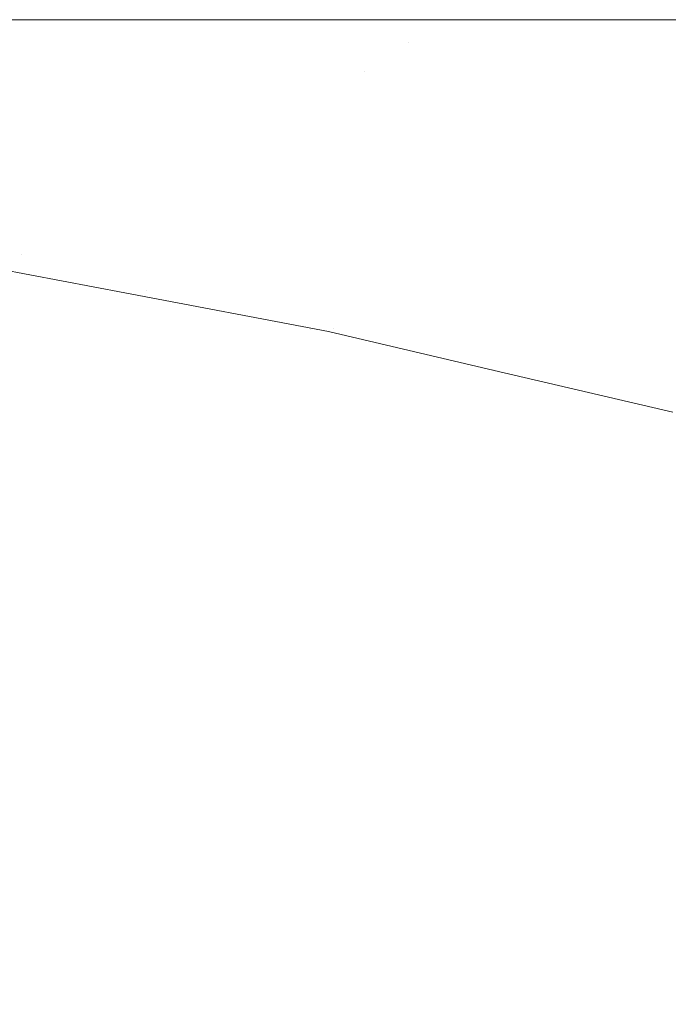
# Model space of a CAD drawing. Header units: centimetres. Extents: x -62 to 63, y 4 to 6.
# Tile 217 of 256: x -20.1469 to -20.125, y 5.967 to 6.0002. Entities that reach past the tile are written whole.
import ezdxf

# ---------------------------------------------------------------- set-up
doc = ezdxf.new("R2010")
doc.units = ezdxf.units.CM
doc.header["$LTSCALE"] = 2.54
doc.layers.add('Lucido design-1', color=7, linetype='Continuous')

# ---------------------------------------------------------------- blocks, each defined once
blk = doc.blocks.new('Gruppo-4-1')
at = {"color": 7, "linetype": 'Continuous', "lineweight": 9}
for points, invisible_edges in [([(-61.851453, 6.000144, -2276.319046), (-11.919521, 6.000212, -2276.32217), (-36.885487, 6.000212, -2276.32217)], 9), ([(-61.851453, 6.000144, -2276.319046), (62.978378, 6.000144, -2276.319046), (13.046446, 6.000212, -2276.32217), (-11.919521, 6.000212, -2276.32217)], 11), ([(-36.885487, 6.000212, -2276.32217), (-20.108622, 6.000212, -2276.58283), (-20.124743, 6.000212, -2276.590258)], 9), ([(-36.885487, 6.000212, -2276.32217), (-20.044865, 6.000212, -2276.559498), (-20.053408, 6.000212, -2276.562274), (-20.068416, 6.000212, -2276.567152)], 9), ([(-20.068416, 6.000212, -2276.567152), (-20.089236, 6.000212, -2276.574814), (-36.885487, 6.000212, -2276.32217)], 10), ([(-20.124743, 6.000212, -2276.590258), (-20.13894, 6.000212, -2276.597476), (-36.885487, 6.000212, -2276.32217)], 10), ([(-20.13894, 6.000212, -2276.597476), (-20.151441, 6.000212, -2276.604453), (-36.885487, 6.000212, -2276.32217)], 10), ([(-36.885487, 6.000212, -2276.32217), (-20.018401, 6.000212, -2276.552008), (-20.044865, 6.000212, -2276.559498)], 9), ([(-36.885487, 6.000212, -2276.32217), (-19.988853, 6.000212, -2276.544859), (-20.018401, 6.000212, -2276.552008)], 9), ([(-36.885487, 6.000212, -2276.32217), (-19.956145, 6.000212, -2276.538267), (-19.97734, 6.000212, -2276.542539), (-19.988853, 6.000212, -2276.544859)], 9), ([(-36.885487, 6.000212, -2276.32217), (-19.920337, 6.000212, -2276.532478), (-19.956145, 6.000212, -2276.538267)], 9), ([(-36.885487, 6.000212, -2276.32217), (-19.881663, 6.000212, -2276.527754), (-19.902965, 6.000212, -2276.530356)], 9), ([(-19.902965, 6.000212, -2276.530356), (-19.920337, 6.000212, -2276.532478), (-36.885487, 6.000212, -2276.32217)], 10), ([(-36.885487, 6.000212, -2276.32217), (-19.797695, 6.000212, -2276.522484), (-19.833747, 6.000212, -2276.524053)], 9), ([(-36.885487, 6.000212, -2276.32217), (-19.840565, 6.000212, -2276.52435), (-19.881663, 6.000212, -2276.527754)], 9), ([(-19.77134, 6.000212, -2276.52217), (-19.797695, 6.000212, -2276.522484), (-36.885487, 6.000212, -2276.32217), (-11.919521, 6.000212, -2276.32217)], 10), ([(-19.833747, 6.000212, -2276.524053), (-19.840565, 6.000212, -2276.52435), (-36.885487, 6.000212, -2276.32217)], 10), ([(-20.089236, 6.000212, -2276.574814), (-20.108622, 6.000212, -2276.58283), (-36.885487, 6.000212, -2276.32217)], 10), ([(-20.151441, 6.000212, -2276.604453), (-20.13894, 6.000212, -2276.597476), (-20.120044, 6.000163, -2276.592717), (-20.179715, 6.000163, -2276.629523)], 14), ([(-20.13894, 6.000212, -2276.597476), (-20.124743, 6.000212, -2276.590258), (-20.120044, 6.000163, -2276.592717)], 10), ([(-61.851453, 6.000144, -2276.319046), (-61.851453, 6.000117, -2276.317808), (62.978378, 6.000117, -2276.317808), (62.978378, 6.000144, -2276.319046)], 10), ([(62.978378, 6.000117, -2276.317808), (-61.851453, 6.000117, -2276.317808), (-61.851453, 5.999831, -2276.313454), (62.978378, 5.999831, -2276.313454)], 5), ([(-20.120044, 6.000163, -2276.592717), (-20.114518, 6.000017, -2276.594769), (-20.173244, 6.000017, -2276.630991), (-20.179715, 6.000163, -2276.629523)], 15), ([(-20.166792, 5.999774, -2276.632454), (-20.173244, 6.000017, -2276.630991), (-20.114518, 6.000017, -2276.594769), (-20.109009, 5.999774, -2276.596814)], 15), ([(62.978378, 5.999831, -2276.313454), (-61.851453, 5.999831, -2276.313454), (-61.851453, 5.999356, -2276.309117), (62.978378, 5.999356, -2276.309117)], 5), ([(-20.166792, 5.999774, -2276.632454), (-20.109009, 5.999774, -2276.596814), (-20.133786, 5.999434, -2276.615381)], 11), ([(-20.133786, 5.999434, -2276.615381), (-20.160368, 5.999434, -2276.633912), (-20.166792, 5.999774, -2276.632454)], 11), ([(-20.109009, 5.999774, -2276.596814), (-20.103524, 5.999434, -2276.59885), (-20.133786, 5.999434, -2276.615381)], 11), ([(62.978378, 5.999356, -2276.309117), (-61.851453, 5.999356, -2276.309117), (-61.851453, 5.998693, -2276.304805), (62.978378, 5.998693, -2276.304805)], 5), ([(-20.153981, 5.998999, -2276.635361), (-20.160368, 5.999434, -2276.633912), (-20.133786, 5.999434, -2276.615381), (-20.127836, 5.998999, -2276.617134)], 15), ([(-20.127836, 5.998999, -2276.617134), (-20.133786, 5.999434, -2276.615381), (-20.103524, 5.999434, -2276.59885), (-20.09807, 5.998999, -2276.600875)], 15), ([(-20.153981, 5.998999, -2276.635361), (-20.127836, 5.998999, -2276.617134), (-20.135291, 5.99847, -2276.627605)], 11), ([(-20.135291, 5.99847, -2276.627605), (-20.147641, 5.99847, -2276.636799), (-20.153981, 5.998999, -2276.635361)], 11), ([(-20.127836, 5.998999, -2276.617134), (-20.12193, 5.99847, -2276.618874), (-20.135291, 5.99847, -2276.627605)], 11), ([(-20.09807, 5.998999, -2276.600875), (-20.092657, 5.99847, -2276.602884), (-20.12193, 5.99847, -2276.618874), (-20.127836, 5.998999, -2276.617134)], 15), ([(62.978378, 5.998693, -2276.304805), (-61.851453, 5.998693, -2276.304805), (-61.851453, 5.997842, -2276.300526), (62.978378, 5.997842, -2276.300526)], 5), ([(-20.152392, 5.997848, -2276.647691), (-20.158864, 5.99847, -2276.646426), (-20.147641, 5.99847, -2276.636799), (-20.141357, 5.997848, -2276.638225)], 15), ([(-20.141357, 5.997848, -2276.638225), (-20.147641, 5.99847, -2276.636799), (-20.135291, 5.99847, -2276.627605), (-20.129213, 5.997848, -2276.629184)], 15), ([(-20.129213, 5.997848, -2276.629184), (-20.135291, 5.99847, -2276.627605), (-20.12193, 5.99847, -2276.618874), (-20.116075, 5.997848, -2276.620599)], 15), ([(62.978378, 5.997842, -2276.300526), (-61.851453, 5.997842, -2276.300526), (-61.851453, 5.996805, -2276.296288), (62.978378, 5.996805, -2276.296288)], 5), ([(-20.152392, 5.997848, -2276.647691), (-20.145986, 5.997135, -2276.648943), (-20.155637, 5.997135, -2276.658634)], 11), ([(-20.141357, 5.997848, -2276.638225), (-20.135136, 5.997135, -2276.639636), (-20.145986, 5.997135, -2276.648943), (-20.152392, 5.997848, -2276.647691)], 15), ([(-20.129213, 5.997848, -2276.629184), (-20.123196, 5.997135, -2276.630748), (-20.135136, 5.997135, -2276.639636), (-20.141357, 5.997848, -2276.638225)], 15), ([(-20.116075, 5.997848, -2276.620599), (-20.110279, 5.997135, -2276.622307), (-20.123196, 5.997135, -2276.630748), (-20.129213, 5.997848, -2276.629184)], 15), ([(-20.149142, 5.996334, -2276.659708), (-20.155637, 5.997135, -2276.658634), (-20.145986, 5.997135, -2276.648943), (-20.139654, 5.996334, -2276.650181)], 15), ([(-20.139654, 5.996334, -2276.650181), (-20.145986, 5.997135, -2276.648943), (-20.135136, 5.997135, -2276.639636), (-20.128988, 5.996334, -2276.641031)], 15), ([(-20.128988, 5.996334, -2276.641031), (-20.135136, 5.997135, -2276.639636), (-20.123196, 5.997135, -2276.630748), (-20.117249, 5.996334, -2276.632293)], 15), ([(62.978378, 5.996805, -2276.296288), (-61.851453, 5.996805, -2276.296288), (-61.851453, 5.995584, -2276.292099), (62.978378, 5.995584, -2276.292099)], 5), ([(-20.149142, 5.996334, -2276.659708), (-20.142731, 5.995446, -2276.660768), (-20.150804, 5.995446, -2276.670465), (-20.157354, 5.996334, -2276.669573)], 15), ([(-20.139654, 5.996334, -2276.650181), (-20.133404, 5.995446, -2276.651402), (-20.142731, 5.995446, -2276.660768), (-20.149142, 5.996334, -2276.659708)], 15), ([(-20.128988, 5.996334, -2276.641031), (-20.122919, 5.995446, -2276.642408), (-20.133404, 5.995446, -2276.651402), (-20.139654, 5.996334, -2276.650181)], 15), ([(-20.117249, 5.996334, -2276.632293), (-20.11138, 5.995446, -2276.633818), (-20.122919, 5.995446, -2276.642408), (-20.128988, 5.996334, -2276.641031)], 15), ([(62.978378, 5.995584, -2276.292099), (-61.851453, 5.995584, -2276.292099), (-61.851453, 5.994181, -2276.287968), (62.978378, 5.994181, -2276.287968)], 5), ([(-20.150966, 5.994473, -2276.681158), (-20.157536, 5.995446, -2276.680448), (-20.150804, 5.995446, -2276.670465), (-20.144349, 5.994473, -2276.671345)], 15), ([(-20.144349, 5.994473, -2276.671345), (-20.150804, 5.995446, -2276.670465), (-20.142731, 5.995446, -2276.660768), (-20.136413, 5.994473, -2276.661813)], 15), ([(-20.136413, 5.994473, -2276.661813), (-20.142731, 5.995446, -2276.660768), (-20.133404, 5.995446, -2276.651402), (-20.127245, 5.994473, -2276.652606)], 15), ([(-20.127245, 5.994473, -2276.652606), (-20.133404, 5.995446, -2276.651402), (-20.122919, 5.995446, -2276.642408), (-20.116938, 5.994473, -2276.643765)], 15), ([(-20.144349, 5.994473, -2276.671345), (-20.137995, 5.99342, -2276.67221), (-20.1445, 5.99342, -2276.681856), (-20.150966, 5.994473, -2276.681158)], 15), ([(-20.150966, 5.994473, -2276.681158), (-20.1445, 5.99342, -2276.681856), (-20.149638, 5.99342, -2276.69173)], 11), ([(-20.136413, 5.994473, -2276.661813), (-20.130195, 5.99342, -2276.662841), (-20.137995, 5.99342, -2276.67221), (-20.144349, 5.994473, -2276.671345)], 15), ([(-20.127245, 5.994473, -2276.652606), (-20.121183, 5.99342, -2276.653791), (-20.130195, 5.99342, -2276.662841), (-20.136413, 5.994473, -2276.661813)], 15), ([(-20.116938, 5.994473, -2276.643765), (-20.111052, 5.99342, -2276.6451), (-20.121183, 5.99342, -2276.653791), (-20.127245, 5.994473, -2276.652606)], 15), ([(62.978378, 5.994181, -2276.287968), (-61.851453, 5.994181, -2276.287968), (-61.851453, 5.9926, -2276.283902), (62.978378, 5.9926, -2276.283902)], 5), ([(-20.155595, 5.99342, -2276.711944), (-20.142631, 5.991079, -2276.712289), (-20.143374, 5.990984, -2276.72217)], 11), ([(-20.143374, 5.990984, -2276.72217), (-20.155277, 5.993241, -2276.72217), (-20.155595, 5.99342, -2276.711944)], 10), ([(-20.155595, 5.99342, -2276.711944), (-20.15335, 5.99342, -2276.701778), (-20.146845, 5.992287, -2276.702125)], 11), ([(-20.146845, 5.992287, -2276.702125), (-20.142631, 5.991079, -2276.712289), (-20.155595, 5.99342, -2276.711944)], 11), ([(-20.155277, 5.993241, -2276.72217), (-20.143374, 5.990984, -2276.72217), (-20.143374, 5.990984, -2276.92217), (-20.149806, 5.992204, -2276.92217)], 10), ([(-20.146845, 5.992287, -2276.702125), (-20.15335, 5.99342, -2276.701778), (-20.149638, 5.99342, -2276.69173), (-20.143196, 5.992287, -2276.692248)], 15), ([(-20.143196, 5.992287, -2276.692248), (-20.149638, 5.99342, -2276.69173), (-20.1445, 5.99342, -2276.681856), (-20.138146, 5.992287, -2276.682543)], 15), ([(-20.138146, 5.992287, -2276.682543), (-20.1445, 5.99342, -2276.681856), (-20.137995, 5.99342, -2276.67221), (-20.131752, 5.992287, -2276.673061)], 15), ([(-20.131752, 5.992287, -2276.673061), (-20.137995, 5.99342, -2276.67221), (-20.130195, 5.99342, -2276.662841), (-20.124084, 5.992287, -2276.663851)], 15), ([(-20.124084, 5.992287, -2276.663851), (-20.130195, 5.99342, -2276.662841), (-20.121183, 5.99342, -2276.653791), (-20.115226, 5.992287, -2276.654955)], 15), ([(62.978378, 5.9926, -2276.283902), (-61.851453, 5.9926, -2276.283902), (-61.851453, 5.990843, -2276.279908), (62.978378, 5.990843, -2276.279908)], 5), ([(-20.149835, 5.992242, -2276.925294), (-20.143404, 5.991034, -2276.925294), (-20.143548, 5.990901, -2276.928414), (-20.149969, 5.992107, -2276.928414)], 15), ([(-20.149806, 5.992204, -2276.92217), (-20.143374, 5.990984, -2276.92217), (-20.143404, 5.991034, -2276.925294), (-20.149835, 5.992242, -2276.925294)], 14), ([(-20.143196, 5.992287, -2276.692248), (-20.136874, 5.991079, -2276.692757), (-20.140462, 5.991079, -2276.702466), (-20.146845, 5.992287, -2276.702125)], 15), ([(-20.146845, 5.992287, -2276.702125), (-20.140462, 5.991079, -2276.702466), (-20.142631, 5.991079, -2276.712289)], 11), ([(-20.138146, 5.992287, -2276.682543), (-20.13191, 5.991079, -2276.683217), (-20.136874, 5.991079, -2276.692757), (-20.143196, 5.992287, -2276.692248)], 15), ([(-20.131752, 5.992287, -2276.673061), (-20.125625, 5.991079, -2276.673896), (-20.13191, 5.991079, -2276.683217), (-20.138146, 5.992287, -2276.682543)], 15), ([(-20.124084, 5.992287, -2276.663851), (-20.118088, 5.991079, -2276.664842), (-20.125625, 5.991079, -2276.673896), (-20.131752, 5.992287, -2276.673061)], 15), ([(-20.149969, 5.992107, -2276.928414), (-20.143548, 5.990901, -2276.928414), (-20.143787, 5.99068, -2276.931524), (-20.150193, 5.991883, -2276.931524)], 15), ([(-20.150504, 5.99157, -2276.934621), (-20.14412, 5.990372, -2276.934621), (-20.144547, 5.989976, -2276.9377), (-20.150903, 5.99117, -2276.9377)], 15), ([(-20.150193, 5.991883, -2276.931524), (-20.143787, 5.99068, -2276.931524), (-20.14412, 5.990372, -2276.934621), (-20.150504, 5.99157, -2276.934621)], 15), ([(-20.150903, 5.99117, -2276.9377), (-20.144547, 5.989976, -2276.9377), (-20.145067, 5.989495, -2276.940757), (-20.151389, 5.990683, -2276.940757)], 15), ([(-20.137509, 5.989405, -2276.931524), (-20.143787, 5.99068, -2276.931524), (-20.143548, 5.990901, -2276.928414), (-20.137255, 5.989623, -2276.928414)], 15), ([(-20.137255, 5.989623, -2276.928414), (-20.143548, 5.990901, -2276.928414), (-20.143404, 5.991034, -2276.925294), (-20.137102, 5.989754, -2276.925294)], 15), ([(-20.137102, 5.989754, -2276.925294), (-20.143404, 5.991034, -2276.925294), (-20.143374, 5.990984, -2276.92217)], 11), ([(-20.136492, 5.989679, -2276.72217), (-20.143374, 5.990984, -2276.72217), (-20.142631, 5.991079, -2276.712289)], 10), ([(-20.143374, 5.990984, -2276.72217), (-20.136492, 5.989679, -2276.72217), (-20.136492, 5.989679, -2276.92217), (-20.143374, 5.990984, -2276.92217)], 10), ([(-20.143374, 5.990984, -2276.92217), (-20.136492, 5.989679, -2276.92217), (-20.137102, 5.989754, -2276.925294)], 10), ([(-20.136338, 5.989798, -2276.712457), (-20.142631, 5.991079, -2276.712289), (-20.140462, 5.991079, -2276.702466), (-20.134205, 5.989798, -2276.7028)], 15), ([(-20.142631, 5.991079, -2276.712289), (-20.136338, 5.989798, -2276.712457), (-20.136492, 5.989679, -2276.72217)], 11), ([(-20.134205, 5.989798, -2276.7028), (-20.140462, 5.991079, -2276.702466), (-20.136874, 5.991079, -2276.692757), (-20.130679, 5.989798, -2276.693256)], 15), ([(-20.130679, 5.989798, -2276.693256), (-20.136874, 5.991079, -2276.692757), (-20.13191, 5.991079, -2276.683217), (-20.125799, 5.989798, -2276.683877)], 15), ([(-20.125799, 5.989798, -2276.683877), (-20.13191, 5.991079, -2276.683217), (-20.125625, 5.991079, -2276.673896), (-20.11962, 5.989798, -2276.674714)], 15), ([(-20.11962, 5.989798, -2276.674714), (-20.125625, 5.991079, -2276.673896), (-20.118088, 5.991079, -2276.664842), (-20.112211, 5.989798, -2276.665814)], 15), ([(62.978378, 5.990843, -2276.279908), (-61.851453, 5.990843, -2276.279908), (-61.851453, 5.988913, -2276.275995), (62.978378, 5.988913, -2276.275995)], 5), ([(-20.151389, 5.990683, -2276.940757), (-20.145067, 5.989495, -2276.940757), (-20.145677, 5.98893, -2276.943786), (-20.151959, 5.99011, -2276.943786)], 15), ([(-20.137864, 5.989101, -2276.934621), (-20.14412, 5.990372, -2276.934621), (-20.143787, 5.99068, -2276.931524), (-20.137509, 5.989405, -2276.931524)], 15), ([(-20.138319, 5.988711, -2276.9377), (-20.144547, 5.989976, -2276.9377), (-20.14412, 5.990372, -2276.934621), (-20.137864, 5.989101, -2276.934621)], 15), ([(-20.151959, 5.99011, -2276.943786), (-20.145677, 5.98893, -2276.943786), (-20.146377, 5.988283, -2276.946785), (-20.152613, 5.989454, -2276.946785)], 15), ([(-20.138872, 5.988237, -2276.940757), (-20.145067, 5.989495, -2276.940757), (-20.144547, 5.989976, -2276.9377), (-20.138319, 5.988711, -2276.9377)], 15), ([(-20.137255, 5.989623, -2276.928414), (-20.131097, 5.988275, -2276.928414), (-20.131366, 5.98806, -2276.931524), (-20.137509, 5.989405, -2276.931524)], 15), ([(-20.137102, 5.989754, -2276.925294), (-20.130935, 5.988404, -2276.925294), (-20.131097, 5.988275, -2276.928414), (-20.137255, 5.989623, -2276.928414)], 15), ([(-20.130935, 5.988404, -2276.925294), (-20.137102, 5.989754, -2276.925294), (-20.136492, 5.989679, -2276.92217)], 11), ([(-20.1309, 5.988366, -2276.72217), (-20.136492, 5.989679, -2276.72217), (-20.136338, 5.989798, -2276.712457)], 10), ([(-20.1309, 5.988366, -2276.92217), (-20.136492, 5.989679, -2276.92217), (-20.136492, 5.989679, -2276.72217), (-20.1309, 5.988366, -2276.72217)], 10), ([(-20.136492, 5.989679, -2276.92217), (-20.1309, 5.988366, -2276.92217), (-20.130935, 5.988404, -2276.925294)], 10), ([(-20.136338, 5.989798, -2276.712457), (-20.13018, 5.988447, -2276.71262), (-20.1309, 5.988366, -2276.72217)], 11), ([(-20.134205, 5.989798, -2276.7028), (-20.128083, 5.988447, -2276.703127), (-20.13018, 5.988447, -2276.71262), (-20.136338, 5.989798, -2276.712457)], 15), ([(-20.130679, 5.989798, -2276.693256), (-20.124616, 5.988447, -2276.693743), (-20.128083, 5.988447, -2276.703127), (-20.134205, 5.989798, -2276.7028)], 15), ([(-20.125799, 5.989798, -2276.683877), (-20.119818, 5.988447, -2276.684523), (-20.124616, 5.988447, -2276.693743), (-20.130679, 5.989798, -2276.693256)], 15), ([(-20.11962, 5.989798, -2276.674714), (-20.113744, 5.988447, -2276.675515), (-20.119818, 5.988447, -2276.684523), (-20.125799, 5.989798, -2276.683877)], 15), ([(-20.152613, 5.989454, -2276.946785), (-20.146377, 5.988283, -2276.946785), (-20.147163, 5.987555, -2276.94975), (-20.153348, 5.988716, -2276.94975)], 15), ([(-20.139521, 5.98768, -2276.943786), (-20.145677, 5.98893, -2276.943786), (-20.145067, 5.989495, -2276.940757), (-20.138872, 5.988237, -2276.940757)], 15), ([(-20.137509, 5.989405, -2276.931524), (-20.131366, 5.98806, -2276.931524), (-20.131742, 5.987761, -2276.934621), (-20.137864, 5.989101, -2276.934621)], 15), ([(62.978378, 5.988913, -2276.275995), (-61.851453, 5.988913, -2276.275995), (-61.851453, 5.986815, -2276.27217), (62.978378, 5.986815, -2276.27217)], 5), ([(-20.140266, 5.987041, -2276.946785), (-20.146377, 5.988283, -2276.946785), (-20.145677, 5.98893, -2276.943786), (-20.139521, 5.98768, -2276.943786)], 15), ([(-20.137864, 5.989101, -2276.934621), (-20.131742, 5.987761, -2276.934621), (-20.132224, 5.987377, -2276.9377), (-20.138319, 5.988711, -2276.9377)], 15), ([(-20.138319, 5.988711, -2276.9377), (-20.132224, 5.987377, -2276.9377), (-20.132809, 5.98691, -2276.940757), (-20.138872, 5.988237, -2276.940757)], 15), ([(-20.141103, 5.986323, -2276.94975), (-20.147163, 5.987555, -2276.94975), (-20.146377, 5.988283, -2276.946785), (-20.140266, 5.987041, -2276.946785)], 15), ([(-20.138872, 5.988237, -2276.940757), (-20.132809, 5.98691, -2276.940757), (-20.133497, 5.986361, -2276.943786), (-20.139521, 5.98768, -2276.943786)], 15), ([(-20.125363, 5.98665, -2276.931524), (-20.131366, 5.98806, -2276.931524), (-20.131097, 5.988275, -2276.928414), (-20.125079, 5.986861, -2276.928414)], 15), ([(-20.125079, 5.986861, -2276.928414), (-20.131097, 5.988275, -2276.928414), (-20.130935, 5.988404, -2276.925294), (-20.124909, 5.986988, -2276.925294)], 15), ([(-20.124909, 5.986988, -2276.925294), (-20.130935, 5.988404, -2276.925294), (-20.1309, 5.988366, -2276.92217), (-20.12487, 5.986951, -2276.92217)], 11), ([(-20.12487, 5.986951, -2276.72217), (-20.1309, 5.988366, -2276.72217), (-20.13018, 5.988447, -2276.71262), (-20.124162, 5.987031, -2276.712781)], 14), ([(-20.1309, 5.988366, -2276.72217), (-20.12487, 5.986951, -2276.72217), (-20.12487, 5.986951, -2276.92217), (-20.1309, 5.988366, -2276.92217)], 10), ([(-20.124162, 5.987031, -2276.712781), (-20.13018, 5.988447, -2276.71262), (-20.128083, 5.988447, -2276.703127), (-20.122101, 5.987031, -2276.703446)], 15), ([(-20.122101, 5.987031, -2276.703446), (-20.128083, 5.988447, -2276.703127), (-20.124616, 5.988447, -2276.693743), (-20.118692, 5.987031, -2276.69422)], 15), ([(-20.125759, 5.986355, -2276.934621), (-20.131742, 5.987761, -2276.934621), (-20.131366, 5.98806, -2276.931524), (-20.125363, 5.98665, -2276.931524)], 15), ([(-20.139521, 5.98768, -2276.943786), (-20.133497, 5.986361, -2276.943786), (-20.134285, 5.985732, -2276.946785), (-20.140266, 5.987041, -2276.946785)], 15), ([(-20.126267, 5.985977, -2276.9377), (-20.132224, 5.987377, -2276.9377), (-20.131742, 5.987761, -2276.934621), (-20.125759, 5.986355, -2276.934621)], 15), ([(-20.14203, 5.985528, -2276.952675), (-20.148035, 5.986748, -2276.952675), (-20.147163, 5.987555, -2276.94975), (-20.141103, 5.986323, -2276.94975)], 15), ([(-20.126884, 5.985518, -2276.940757), (-20.132809, 5.98691, -2276.940757), (-20.132224, 5.987377, -2276.9377), (-20.126267, 5.985977, -2276.9377)], 15), ([(-20.140266, 5.987041, -2276.946785), (-20.134285, 5.985732, -2276.946785), (-20.135172, 5.985025, -2276.94975), (-20.141103, 5.986323, -2276.94975)], 15), ([(-20.12761, 5.984978, -2276.943786), (-20.133497, 5.986361, -2276.943786), (-20.132809, 5.98691, -2276.940757), (-20.126884, 5.985518, -2276.940757)], 15), ([(-20.124909, 5.986988, -2276.925294), (-20.119027, 5.98551, -2276.925294), (-20.119207, 5.985385, -2276.928414), (-20.125079, 5.986861, -2276.928414)], 15), ([(62.978378, 5.986815, -2276.27217), (-61.851453, 5.986815, -2276.27217), (-61.851453, 5.984551, -2276.26844), (62.978378, 5.984551, -2276.26844)], 5), ([(-20.143046, 5.984657, -2276.955559), (-20.148989, 5.985864, -2276.955559), (-20.148035, 5.986748, -2276.952675), (-20.14203, 5.985528, -2276.952675)], 15), ([(-20.125363, 5.98665, -2276.931524), (-20.119505, 5.985177, -2276.931524), (-20.119921, 5.984887, -2276.934621), (-20.125759, 5.986355, -2276.934621)], 15), ([(-20.125079, 5.986861, -2276.928414), (-20.119207, 5.985385, -2276.928414), (-20.119505, 5.985177, -2276.931524), (-20.125363, 5.98665, -2276.931524)], 15), ([(-20.141103, 5.986323, -2276.94975), (-20.135172, 5.985025, -2276.94975), (-20.136154, 5.984242, -2276.952675), (-20.14203, 5.985528, -2276.952675)], 15), ([(-20.128441, 5.984359, -2276.946785), (-20.134285, 5.985732, -2276.946785), (-20.133497, 5.986361, -2276.943786), (-20.12761, 5.984978, -2276.943786)], 15), ([(-20.125759, 5.986355, -2276.934621), (-20.119921, 5.984887, -2276.934621), (-20.120454, 5.984516, -2276.9377), (-20.126267, 5.985977, -2276.9377)], 15), ([(-20.126267, 5.985977, -2276.9377), (-20.120454, 5.984516, -2276.9377), (-20.121103, 5.984064, -2276.940757), (-20.126884, 5.985518, -2276.940757)], 15), ([(-20.144147, 5.983713, -2276.958396), (-20.150024, 5.984907, -2276.958396), (-20.148989, 5.985864, -2276.955559), (-20.143046, 5.984657, -2276.955559)], 15), ([(-20.129376, 5.983664, -2276.94975), (-20.135172, 5.985025, -2276.94975), (-20.134285, 5.985732, -2276.946785), (-20.128441, 5.984359, -2276.946785)], 15), ([(-20.14203, 5.985528, -2276.952675), (-20.136154, 5.984242, -2276.952675), (-20.13723, 5.983384, -2276.955559), (-20.143046, 5.984657, -2276.955559)], 15), ([(-20.126884, 5.985518, -2276.940757), (-20.121103, 5.984064, -2276.940757), (-20.121865, 5.983534, -2276.943786), (-20.12761, 5.984978, -2276.943786)], 15), ([(-20.14533, 5.982698, -2276.961185), (-20.151135, 5.983878, -2276.961185), (-20.150024, 5.984907, -2276.958396), (-20.144147, 5.983713, -2276.958396)], 15), ([(-20.130412, 5.982893, -2276.952675), (-20.136154, 5.984242, -2276.952675), (-20.135172, 5.985025, -2276.94975), (-20.129376, 5.983664, -2276.94975)], 15), ([(-20.12761, 5.984978, -2276.943786), (-20.121865, 5.983534, -2276.943786), (-20.122738, 5.982926, -2276.946785), (-20.128441, 5.984359, -2276.946785)], 15), ([(-20.143046, 5.984657, -2276.955559), (-20.13723, 5.983384, -2276.955559), (-20.138396, 5.982454, -2276.958396), (-20.144147, 5.983713, -2276.958396)], 15), ([(62.978378, 5.984551, -2276.26844), (-61.851453, 5.984551, -2276.26844), (-61.851453, 5.982127, -2276.264812), (62.978378, 5.982127, -2276.264812)], 5), ([(-20.131546, 5.982048, -2276.955559), (-20.13723, 5.983384, -2276.955559), (-20.136154, 5.984242, -2276.952675), (-20.130412, 5.982893, -2276.952675)], 15), ([(-20.128441, 5.984359, -2276.946785), (-20.122738, 5.982926, -2276.946785), (-20.12372, 5.982242, -2276.94975), (-20.129376, 5.983664, -2276.94975)], 15), ([(-20.146592, 5.981616, -2276.963922), (-20.152321, 5.98278, -2276.963922), (-20.151135, 5.983878, -2276.961185), (-20.14533, 5.982698, -2276.961185)], 15), ([(-20.144147, 5.983713, -2276.958396), (-20.138396, 5.982454, -2276.958396), (-20.139649, 5.981455, -2276.961185), (-20.14533, 5.982698, -2276.961185)], 15), ([(-20.129376, 5.983664, -2276.94975), (-20.12372, 5.982242, -2276.94975), (-20.124808, 5.981484, -2276.952675), (-20.130412, 5.982893, -2276.952675)], 15), ([(-20.132776, 5.981134, -2276.958396), (-20.138396, 5.982454, -2276.958396), (-20.13723, 5.983384, -2276.955559), (-20.131546, 5.982048, -2276.955559)], 15), ([(-20.14793, 5.980468, -2276.966604), (-20.153578, 5.981616, -2276.966604), (-20.152321, 5.98278, -2276.963922), (-20.146592, 5.981616, -2276.963922)], 15), ([(-20.14533, 5.982698, -2276.961185), (-20.139649, 5.981455, -2276.961185), (-20.140985, 5.980389, -2276.963922), (-20.146592, 5.981616, -2276.963922)], 15), ([(-20.130412, 5.982893, -2276.952675), (-20.124808, 5.981484, -2276.952675), (-20.126, 5.980654, -2276.955559), (-20.131546, 5.982048, -2276.955559)], 15), ([(-20.134097, 5.98015, -2276.961185), (-20.139649, 5.981455, -2276.961185), (-20.138396, 5.982454, -2276.958396), (-20.132776, 5.981134, -2276.958396)], 15), ([(62.978378, 5.982127, -2276.264812), (-61.851453, 5.982127, -2276.264812), (-61.851453, 5.979547, -2276.261294), (62.978378, 5.979547, -2276.261294)], 5), ([(-20.131546, 5.982048, -2276.955559), (-20.126, 5.980654, -2276.955559), (-20.127291, 5.979755, -2276.958396), (-20.132776, 5.981134, -2276.958396)], 15), ([(-20.146592, 5.981616, -2276.963922), (-20.140985, 5.980389, -2276.963922), (-20.142402, 5.979258, -2276.966604), (-20.14793, 5.980468, -2276.966604)], 15), ([(-20.135506, 5.979101, -2276.963922), (-20.140985, 5.980389, -2276.963922), (-20.139649, 5.981455, -2276.961185), (-20.134097, 5.98015, -2276.961185)], 15), ([(-20.120595, 5.979204, -2276.955559), (-20.126, 5.980654, -2276.955559), (-20.124808, 5.981484, -2276.952675), (-20.119348, 5.980018, -2276.952675)], 15), ([(-20.132776, 5.981134, -2276.958396), (-20.127291, 5.979755, -2276.958396), (-20.128679, 5.978788, -2276.961185), (-20.134097, 5.98015, -2276.961185)], 15), ([(-20.121947, 5.978321, -2276.958396), (-20.127291, 5.979755, -2276.958396), (-20.126, 5.980654, -2276.955559), (-20.120595, 5.979204, -2276.955559)], 15), ([(-20.14793, 5.980468, -2276.966604), (-20.142402, 5.979258, -2276.966604), (-20.143896, 5.978067, -2276.969229), (-20.149341, 5.979258, -2276.969229)], 15), ([(-20.137001, 5.977989, -2276.966604), (-20.142402, 5.979258, -2276.966604), (-20.140985, 5.980389, -2276.963922), (-20.135506, 5.979101, -2276.963922)], 15), ([(-20.134097, 5.98015, -2276.961185), (-20.128679, 5.978788, -2276.961185), (-20.13016, 5.977757, -2276.963922), (-20.135506, 5.979101, -2276.963922)], 15), ([(-20.123399, 5.977372, -2276.961185), (-20.128679, 5.978788, -2276.961185), (-20.127291, 5.979755, -2276.958396), (-20.121947, 5.978321, -2276.958396)], 15), ([(62.978378, 5.979547, -2276.261294), (-61.851453, 5.979547, -2276.261294), (-61.851453, 5.976816, -2276.257891), (62.978378, 5.976816, -2276.257891)], 5), ([(-20.149341, 5.979258, -2276.969229), (-20.143896, 5.978067, -2276.969229), (-20.145463, 5.976817, -2276.971794), (-20.15082, 5.977989, -2276.971794)], 15), ([(-20.138576, 5.976817, -2276.969229), (-20.143896, 5.978067, -2276.969229), (-20.142402, 5.979258, -2276.966604), (-20.137001, 5.977989, -2276.966604)], 15), ([(-20.135506, 5.979101, -2276.963922), (-20.13016, 5.977757, -2276.963922), (-20.131729, 5.976664, -2276.966604), (-20.137001, 5.977989, -2276.966604)], 15), ([(-20.124949, 5.976359, -2276.963922), (-20.13016, 5.977757, -2276.963922), (-20.128679, 5.978788, -2276.961185), (-20.123399, 5.977372, -2276.961185)], 15), ([(-20.15082, 5.977989, -2276.971794), (-20.145463, 5.976817, -2276.971794), (-20.1471, 5.975511, -2276.974297), (-20.152366, 5.976664, -2276.974297)], 15), ([(-20.140229, 5.975587, -2276.971794), (-20.145463, 5.976817, -2276.971794), (-20.143896, 5.978067, -2276.969229), (-20.138576, 5.976817, -2276.969229)], 15), ([(-20.137001, 5.977989, -2276.966604), (-20.131729, 5.976664, -2276.966604), (-20.133384, 5.975511, -2276.969229), (-20.138576, 5.976817, -2276.969229)], 15), ([(-20.126592, 5.975286, -2276.966604), (-20.131729, 5.976664, -2276.966604), (-20.13016, 5.977757, -2276.963922), (-20.124949, 5.976359, -2276.963922)], 15), ([(62.978378, 5.976816, -2276.257891), (-61.851453, 5.976816, -2276.257891), (-61.851453, 5.97394, -2276.254611), (62.978378, 5.97394, -2276.254611)], 5), ([(-20.141954, 5.974303, -2276.974297), (-20.1471, 5.975511, -2276.974297), (-20.145463, 5.976817, -2276.971794), (-20.140229, 5.975587, -2276.971794)], 15), ([(-20.138576, 5.976817, -2276.969229), (-20.133384, 5.975511, -2276.969229), (-20.13512, 5.974303, -2276.971794), (-20.140229, 5.975587, -2276.971794)], 15), ([(-20.128325, 5.974154, -2276.969229), (-20.133384, 5.975511, -2276.969229), (-20.131729, 5.976664, -2276.966604), (-20.126592, 5.975286, -2276.966604)], 15), ([(-20.124949, 5.976359, -2276.963922), (-20.119879, 5.97491, -2276.963922), (-20.121593, 5.973857, -2276.966604), (-20.126592, 5.975286, -2276.966604)], 15), ([(-20.143749, 5.972967, -2276.976736), (-20.148802, 5.974154, -2276.976736), (-20.1471, 5.975511, -2276.974297), (-20.141954, 5.974303, -2276.974297)], 15), ([(-20.140229, 5.975587, -2276.971794), (-20.13512, 5.974303, -2276.971794), (-20.136933, 5.97304, -2276.974297), (-20.141954, 5.974303, -2276.974297)], 15), ([(-20.130142, 5.972967, -2276.971794), (-20.13512, 5.974303, -2276.971794), (-20.133384, 5.975511, -2276.969229), (-20.128325, 5.974154, -2276.969229)], 15), ([(-20.126592, 5.975286, -2276.966604), (-20.121593, 5.973857, -2276.966604), (-20.123401, 5.972747, -2276.969229), (-20.128325, 5.974154, -2276.969229)], 15), ([(-20.141954, 5.974303, -2276.974297), (-20.136933, 5.97304, -2276.974297), (-20.138818, 5.971727, -2276.976736), (-20.143749, 5.972967, -2276.976736)], 15), ([(-20.132039, 5.971727, -2276.974297), (-20.136933, 5.97304, -2276.974297), (-20.13512, 5.974303, -2276.971794), (-20.130142, 5.972967, -2276.971794)], 15), ([(62.978378, 5.97394, -2276.254611), (-61.851453, 5.97394, -2276.254611), (-61.851453, 5.970923, -2276.251459), (62.978378, 5.970923, -2276.251459)], 5), ([(-20.145609, 5.971583, -2276.979109), (-20.150566, 5.972747, -2276.979109), (-20.148802, 5.974154, -2276.976736), (-20.143749, 5.972967, -2276.976736)], 15), ([(-20.128325, 5.974154, -2276.969229), (-20.123401, 5.972747, -2276.969229), (-20.125297, 5.971583, -2276.971794), (-20.130142, 5.972967, -2276.971794)], 15), ([(-20.143749, 5.972967, -2276.976736), (-20.138818, 5.971727, -2276.976736), (-20.140772, 5.970366, -2276.979109), (-20.145609, 5.971583, -2276.979109)], 15), ([(-20.134013, 5.970438, -2276.976736), (-20.138818, 5.971727, -2276.976736), (-20.136933, 5.97304, -2276.974297), (-20.132039, 5.971727, -2276.974297)], 15), ([(-20.130142, 5.972967, -2276.971794), (-20.125297, 5.971583, -2276.971794), (-20.127277, 5.970366, -2276.974297), (-20.132039, 5.971727, -2276.974297)], 15), ([(-20.14753, 5.970153, -2276.981416), (-20.152388, 5.971294, -2276.981416), (-20.150566, 5.972747, -2276.979109), (-20.145609, 5.971583, -2276.979109)], 15), ([(-20.120589, 5.970153, -2276.971794), (-20.125297, 5.971583, -2276.971794), (-20.123401, 5.972747, -2276.969229), (-20.118616, 5.971294, -2276.969229)], 15), ([(-20.136058, 5.969102, -2276.979109), (-20.140772, 5.970366, -2276.979109), (-20.138818, 5.971727, -2276.976736), (-20.134013, 5.970438, -2276.976736)], 15), ([(-20.132039, 5.971727, -2276.974297), (-20.127277, 5.970366, -2276.974297), (-20.129337, 5.969102, -2276.976736), (-20.134013, 5.970438, -2276.976736)], 15), ([(-20.145609, 5.971583, -2276.979109), (-20.140772, 5.970366, -2276.979109), (-20.14279, 5.968961, -2276.981416), (-20.14753, 5.970153, -2276.981416)], 15), ([(-20.12265, 5.968961, -2276.974297), (-20.127277, 5.970366, -2276.974297), (-20.125297, 5.971583, -2276.971794), (-20.120589, 5.970153, -2276.971794)], 15), ([(62.978378, 5.970923, -2276.251459), (-61.851453, 5.970923, -2276.251459), (-61.851453, 5.967771, -2276.248442), (62.978378, 5.967771, -2276.248442)], 5), ([(-20.13817, 5.967722, -2276.981416), (-20.14279, 5.968961, -2276.981416), (-20.140772, 5.970366, -2276.979109), (-20.136058, 5.969102, -2276.979109)], 15), ([(-20.134013, 5.970438, -2276.976736), (-20.129337, 5.969102, -2276.976736), (-20.131471, 5.967791, -2276.979109), (-20.136058, 5.969102, -2276.979109)], 15), ([(-20.124793, 5.967722, -2276.976736), (-20.129337, 5.969102, -2276.976736), (-20.127277, 5.970366, -2276.974297), (-20.12265, 5.968961, -2276.974297)], 15), ([(-20.14753, 5.970153, -2276.981416), (-20.14279, 5.968961, -2276.981416), (-20.144867, 5.967515, -2276.983655), (-20.149508, 5.968681, -2276.983655)], 15), ([(-20.140345, 5.966301, -2276.983655), (-20.144867, 5.967515, -2276.983655), (-20.14279, 5.968961, -2276.981416), (-20.13817, 5.967722, -2276.981416)], 15), ([(-20.136058, 5.969102, -2276.979109), (-20.131471, 5.967791, -2276.979109), (-20.133675, 5.966437, -2276.981416), (-20.13817, 5.967722, -2276.981416)], 15), ([(-20.127013, 5.966437, -2276.979109), (-20.131471, 5.967791, -2276.979109), (-20.129337, 5.969102, -2276.976736), (-20.124793, 5.967722, -2276.976736)], 15), ([(-20.149508, 5.968681, -2276.983655), (-20.144867, 5.967515, -2276.983655), (-20.147, 5.966029, -2276.985824), (-20.151538, 5.96717, -2276.985824)], 15), ([(62.978378, 5.967771, -2276.248442), (-61.851453, 5.967771, -2276.248442), (-61.851453, 5.964491, -2276.245566), (62.978378, 5.964491, -2276.245566)], 5), ([(-20.13817, 5.967722, -2276.981416), (-20.133675, 5.966437, -2276.981416), (-20.135944, 5.965044, -2276.983655), (-20.140345, 5.966301, -2276.983655)], 15), ([(-20.129307, 5.965111, -2276.981416), (-20.133675, 5.966437, -2276.981416), (-20.131471, 5.967791, -2276.979109), (-20.127013, 5.966437, -2276.979109)], 15), ([(-20.124793, 5.967722, -2276.976736), (-20.120383, 5.966301, -2276.976736), (-20.122687, 5.965044, -2276.979109), (-20.127013, 5.966437, -2276.979109)], 15), ([(-20.142577, 5.964843, -2276.985824), (-20.147, 5.966029, -2276.985824), (-20.144867, 5.967515, -2276.983655), (-20.140345, 5.966301, -2276.983655)], 15)]:
    blk.add_3dface(points, dxfattribs=dict(at, invisible_edges=invisible_edges))
blk = doc.blocks.new('Gruppo-5-1')
at = {"color": 7}
blk.add_blockref('Gruppo-4-1', (0, 0), dxfattribs=at)

msp = doc.modelspace()

# ---------------------------------------------------------------- block references
at = {"layer": 'Lucido design-1', "color": 7}
msp.add_blockref('Gruppo-5-1', (0, 0), dxfattribs=at)

doc.saveas('drawing.dxf')
